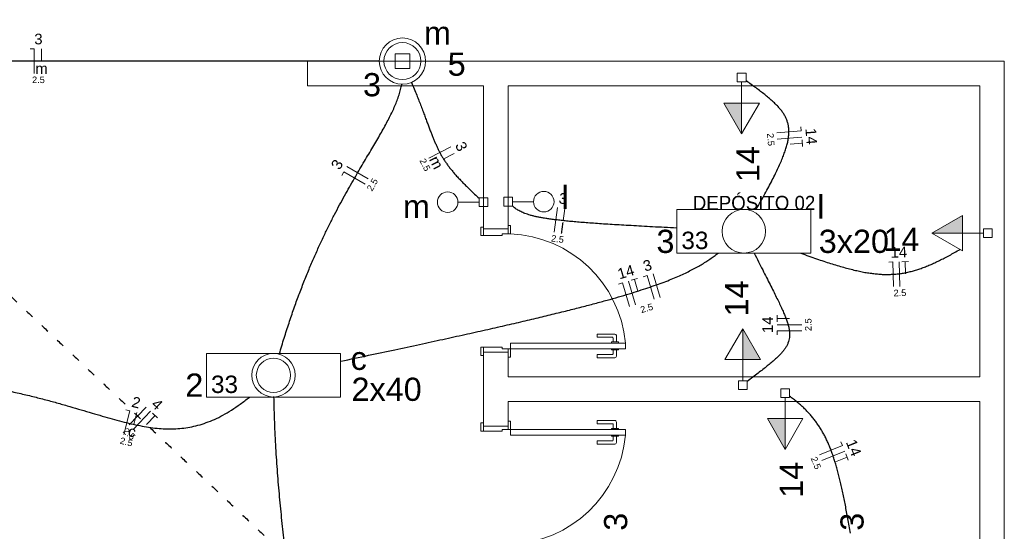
# Model space of a CAD drawing. Header units: millimetres. Extents: x -11 to 95, y -28 to 98.
# Tile 19 of 22: x 12.28 to 24.28, y 84.18 to 90.4. Entities that reach past the tile are written whole.
import ezdxf

# ---------------------------------------------------------------- set-up
doc = ezdxf.new("R2010")
doc.units = ezdxf.units.MM
doc.header["$MEASUREMENT"] = 0
doc.linetypes.add('DOT2', pattern=[3.175, 0, -3.175])
for name, color, linetype, lineweight in [('EL-Condutos', 4, 'Continuous', 30), ('EL-Fios', 9, 'Continuous', 20), ('EL-Textos fios', 7, 'Continuous', 20), ('EL-Textos pontos', 5, 'Continuous', 20), ('MB ALVENARIA', 7, 'Continuous', 20), ('MB ESQUADRIA', 7, 'Continuous', 20), ('MB TEXTO 0', 7, 'Continuous', 20), ('P-SIMBOL', 5, 'Continuous', 20)]:
    doc.layers.add(name, color=color, linetype=linetype, lineweight=lineweight)
doc.styles.add('Arial', font='txt')
doc.styles.add('AvantGardeBkBT', font='txt')

msp = doc.modelspace()

# ---------------------------------------------------------------- hatches: boundary and pattern name
at = {"layer": 'P-SIMBOL', "linetype": 'Continuous'}
for points in [[(21.077, 89.389), (21.077, 89.014), (20.861, 89.389)], [(23.767, 87.804), (23.392, 87.804), (23.767, 88.021)], [(21.09, 86.265), (21.09, 86.64), (21.307, 86.265)], [(21.607, 85.547), (21.607, 85.172), (21.391, 85.547)]]:
    msp.add_hatch(color=256, dxfattribs=at).paths.add_polyline_path(points)

# ---------------------------------------------------------------- linework, layer by layer
at = {"layer": 'EL-Condutos', "linetype": 'Continuous'}
for points in [[(16.664, 89.899), (16.262, 89.899), (15.885, 89.899), (15.53, 89.899), (15.197, 89.899), (14.883, 89.899), (14.586, 89.899), (14.306, 89.899), (14.04, 89.899), (13.786, 89.899), (13.543, 89.899), (13.308, 89.899), (13.081, 89.899), (12.858, 89.899), (12.64, 89.899), (12.423, 89.899), (12.206, 89.899), (11.988, 89.899), (11.765, 89.899), (11.538, 89.899), (11.303, 89.899), (11.06, 89.899), (10.806, 89.899), (10.54, 89.899), (10.259, 89.899), (9.963, 89.899), (9.649, 89.899), (9.316, 89.899), (8.961, 89.899), (8.584, 89.899), (8.181, 89.899)], [(15.448, 86.338), (15.505, 86.528), (15.564, 86.711), (15.623, 86.885), (15.684, 87.052), (15.746, 87.212), (15.808, 87.365), (15.87, 87.51), (15.933, 87.65), (15.995, 87.783), (16.057, 87.91), (16.119, 88.032), (16.18, 88.148), (16.241, 88.259), (16.3, 88.365), (16.358, 88.466), (16.414, 88.564), (16.469, 88.657), (16.522, 88.746), (16.573, 88.831), (16.622, 88.914), (16.668, 88.993), (16.711, 89.07), (16.752, 89.144), (16.789, 89.216), (16.823, 89.286), (16.854, 89.354), (16.881, 89.421), (16.904, 89.487), (16.923, 89.552), (16.937, 89.616)], [(17.056, 89.64), (17.089, 89.56), (17.119, 89.485), (17.147, 89.415), (17.172, 89.349), (17.196, 89.287), (17.218, 89.229), (17.238, 89.174), (17.258, 89.122), (17.276, 89.073), (17.294, 89.027), (17.311, 88.983), (17.328, 88.941), (17.346, 88.901), (17.363, 88.862), (17.381, 88.825), (17.4, 88.788), (17.419, 88.752), (17.44, 88.717), (17.463, 88.682), (17.487, 88.647), (17.513, 88.611), (17.542, 88.575), (17.573, 88.538), (17.606, 88.5), (17.643, 88.46), (17.683, 88.419), (17.726, 88.375), (17.773, 88.33), (17.824, 88.281), (17.879, 88.23)], [(21.254, 88.091), (21.309, 88.19), (21.36, 88.283), (21.407, 88.37), (21.45, 88.452), (21.489, 88.529), (21.523, 88.601), (21.554, 88.669), (21.58, 88.733), (21.602, 88.792), (21.621, 88.848), (21.635, 88.901), (21.645, 88.951), (21.65, 88.997), (21.652, 89.042), (21.65, 89.084), (21.644, 89.125), (21.633, 89.164), (21.619, 89.201), (21.6, 89.238), (21.578, 89.274), (21.551, 89.309), (21.52, 89.345), (21.486, 89.38), (21.447, 89.416), (21.404, 89.453), (21.358, 89.491), (21.307, 89.531), (21.252, 89.572), (21.194, 89.614), (21.131, 89.66)], [(20.285, 87.866), (20.135, 87.874), (19.993, 87.881), (19.858, 87.889), (19.732, 87.896), (19.612, 87.903), (19.5, 87.909), (19.395, 87.916), (19.296, 87.923), (19.204, 87.93), (19.118, 87.936), (19.038, 87.943), (18.963, 87.95), (18.894, 87.957), (18.829, 87.965), (18.77, 87.972), (18.715, 87.98), (18.665, 87.988), (18.618, 87.996), (18.576, 88.005), (18.537, 88.014), (18.501, 88.024), (18.468, 88.034), (18.438, 88.044), (18.411, 88.055), (18.386, 88.067), (18.363, 88.079), (18.341, 88.092), (18.321, 88.105), (18.303, 88.12), (18.285, 88.135)], [(16.197, 86.247), (16.534, 86.318), (16.852, 86.386), (17.154, 86.45), (17.438, 86.512), (17.705, 86.571), (17.957, 86.627), (18.194, 86.681), (18.416, 86.732), (18.625, 86.782), (18.819, 86.829), (19.001, 86.874), (19.171, 86.917), (19.328, 86.959), (19.475, 86.999), (19.611, 87.038), (19.738, 87.076), (19.854, 87.113), (19.963, 87.149), (20.063, 87.184), (20.155, 87.218), (20.24, 87.252), (20.319, 87.286), (20.393, 87.319), (20.46, 87.353), (20.524, 87.386), (20.583, 87.42), (20.639, 87.455), (20.691, 87.49), (20.742, 87.525), (20.791, 87.562)], [(21.23, 87.563), (21.283, 87.456), (21.333, 87.357), (21.379, 87.265), (21.423, 87.179), (21.463, 87.1), (21.499, 87.027), (21.532, 86.96), (21.561, 86.897), (21.587, 86.84), (21.609, 86.787), (21.627, 86.737), (21.642, 86.692), (21.652, 86.649), (21.658, 86.609), (21.66, 86.571), (21.658, 86.535), (21.652, 86.501), (21.641, 86.467), (21.626, 86.435), (21.606, 86.402), (21.582, 86.369), (21.553, 86.336), (21.52, 86.302), (21.481, 86.266), (21.438, 86.228), (21.389, 86.188), (21.336, 86.146), (21.277, 86.1), (21.213, 86.051), (21.144, 85.998)], [(21.799, 87.561), (21.896, 87.526), (21.989, 87.493), (22.077, 87.463), (22.161, 87.436), (22.242, 87.411), (22.319, 87.389), (22.392, 87.369), (22.462, 87.352), (22.53, 87.337), (22.595, 87.325), (22.657, 87.316), (22.717, 87.309), (22.776, 87.304), (22.833, 87.302), (22.889, 87.303), (22.943, 87.306), (22.997, 87.311), (23.05, 87.319), (23.103, 87.33), (23.156, 87.343), (23.209, 87.358), (23.262, 87.376), (23.316, 87.396), (23.372, 87.419), (23.428, 87.444), (23.486, 87.472), (23.545, 87.501), (23.607, 87.534), (23.67, 87.569), (23.737, 87.606)], [(11.08, 86.042), (11.306, 86.02), (11.521, 85.994), (11.724, 85.964), (11.918, 85.93), (12.102, 85.894), (12.277, 85.856), (12.443, 85.817), (12.602, 85.776), (12.753, 85.735), (12.896, 85.694), (13.033, 85.654), (13.165, 85.615), (13.29, 85.578), (13.411, 85.544), (13.527, 85.513), (13.639, 85.485), (13.748, 85.462), (13.854, 85.443), (13.957, 85.43), (14.058, 85.423), (14.159, 85.423), (14.258, 85.429), (14.357, 85.443), (14.455, 85.466), (14.555, 85.498), (14.656, 85.538), (14.758, 85.589), (14.863, 85.651), (14.97, 85.724), (15.081, 85.808)], [(15.377, 85.816), (15.386, 85.5), (15.401, 85.191), (15.421, 84.889), (15.446, 84.594), (15.474, 84.306), (15.506, 84.025), (15.541, 83.751), (15.578, 83.483), (15.616, 83.222), (15.655, 82.968), (15.694, 82.72), (15.733, 82.479), (15.77, 82.244), (15.806, 82.016), (15.839, 81.794), (15.869, 81.578), (15.895, 81.369), (15.917, 81.166), (15.934, 80.969), (15.945, 80.778), (15.95, 80.593), (15.947, 80.415), (15.937, 80.242), (15.919, 80.075), (15.891, 79.914), (15.854, 79.759), (15.807, 79.61), (15.749, 79.466), (15.679, 79.328), (15.597, 79.196)], [(22.403, 84.151), (22.387, 84.242), (22.371, 84.329), (22.355, 84.412), (22.34, 84.493), (22.324, 84.57), (22.309, 84.645), (22.293, 84.717), (22.277, 84.786), (22.261, 84.852), (22.244, 84.916), (22.227, 84.977), (22.209, 85.036), (22.191, 85.093), (22.171, 85.148), (22.151, 85.201), (22.129, 85.251), (22.106, 85.3), (22.083, 85.348), (22.057, 85.393), (22.031, 85.437), (22.002, 85.48), (21.972, 85.522), (21.941, 85.562), (21.907, 85.601), (21.871, 85.639), (21.834, 85.677), (21.794, 85.713), (21.752, 85.749), (21.708, 85.784), (21.661, 85.819)]]:
    msp.add_spline(points, degree=3, dxfattribs=at)
at = {"layer": 'EL-Condutos', "linetype": 'DOT2', "ltscale": 0.05}
msp.add_spline([(9.354, 89.698), (9.773, 89.302), (10.166, 88.931), (10.534, 88.585), (10.878, 88.26), (11.202, 87.955), (11.506, 87.668), (11.793, 87.397), (12.064, 87.141), (12.322, 86.898), (12.568, 86.666), (12.804, 86.443), (13.033, 86.227), (13.256, 86.016), (13.476, 85.81), (13.693, 85.605), (13.91, 85.4), (14.129, 85.193), (14.352, 84.982), (14.581, 84.767), (14.818, 84.543), (15.064, 84.311), (15.322, 84.068), (15.593, 83.812), (15.88, 83.542), (16.184, 83.255), (16.507, 82.95), (16.852, 82.625), (17.219, 82.278), (17.612, 81.907), (18.032, 81.511)], degree=3, dxfattribs=at)
at = {"layer": 'EL-Fios'}
for p, q in [((12.411, 90.049), (12.46, 90.049)), ((12.46, 89.749), (12.46, 90.049)), ((12.55, 89.899), (12.55, 90.049)), ((21.504, 89.025), (21.803, 89.049)), ((21.799, 89.099), (21.803, 89.049)), ((21.51, 88.95), (21.809, 88.974)), ((21.666, 88.887), (21.815, 88.899)), ((21.812, 88.939), (21.818, 88.859)), ((17.266, 88.719), (17.534, 88.854)), ((17.44, 88.706), (17.574, 88.774)), ((16.208, 88.506), (16.233, 88.55)), ((16.493, 88.401), (16.233, 88.55)), ((16.53, 88.466), (16.27, 88.615)), ((18.794, 87.818), (18.833, 88.115)), ((18.902, 87.955), (18.922, 88.103)), ((22.869, 87.452), (22.919, 87.454)), ((22.928, 87.154), (22.919, 87.454)), ((23.003, 87.156), (22.994, 87.456)), ((23.029, 87.457), (23.109, 87.46)), ((23.074, 87.308), (23.069, 87.458)), ((20.084, 87.021), (19.999, 87.309)), ((19.579, 87.185), (19.627, 87.2)), ((19.712, 86.912), (19.627, 87.2)), ((19.784, 86.933), (19.699, 87.221)), ((19.733, 87.231), (19.809, 87.253)), ((19.814, 87.098), (19.771, 87.242)), ((19.879, 87.274), (19.927, 87.288)), ((20.012, 87), (19.927, 87.288)), ((21.51, 86.725), (21.51, 86.805)), ((21.66, 86.765), (21.51, 86.765)), ((21.81, 86.69), (21.51, 86.69)), ((21.81, 86.615), (21.51, 86.615)), ((21.51, 86.565), (21.51, 86.615)), ((13.552, 85.352), (13.625, 85.643)), ((13.576, 85.655), (13.625, 85.643)), ((13.617, 85.47), (13.823, 85.688)), ((13.672, 85.418), (13.877, 85.636)), ((13.675, 85.475), (13.711, 85.621)), ((13.829, 85.476), (13.932, 85.585)), ((13.903, 85.612), (13.961, 85.558)), ((22.286, 85.265), (22.305, 85.219)), ((22.027, 85.106), (22.305, 85.219)), ((22.055, 85.037), (22.333, 85.149)), ((22.222, 85.023), (22.361, 85.079)), ((22.346, 85.117), (22.376, 85.042))]:
    msp.add_line(p, q, dxfattribs=at)
at = {"layer": 'MB ALVENARIA'}
for points in [[(15.791, 89.899), (24.276, 89.899)], [(15.791, 89.899), (15.791, 89.598)], [(24.276, 74.168), (24.276, 89.899)], [(15.791, 89.598), (17.932, 89.598)], [(17.932, 87.857), (17.932, 89.598)], [(18.232, 89.598), (23.976, 89.598)], [(18.232, 87.857), (18.232, 89.598)], [(23.976, 86.056), (23.976, 89.598)], [(17.932, 85.456), (17.932, 86.356)], [(18.232, 86.056), (18.232, 86.356)], [(18.232, 86.056), (23.976, 86.056)], [(18.232, 85.756), (23.976, 85.756)], [(18.232, 85.456), (18.232, 85.756)], [(23.976, 80.913), (23.976, 85.756)]]:
    msp.add_lwpolyline(points, dxfattribs=at)
at = {"layer": 'MB ESQUADRIA'}
for p, q in [((17.932, 87.777), (17.932, 87.847)), ((17.932, 87.777), (17.932, 87.847)), ((18.162, 87.797), (18.162, 87.777)), ((18.162, 87.797), (18.232, 87.797)), ((18.162, 87.797), (18.162, 87.777)), ((18.162, 87.797), (18.232, 87.797)), ((18.232, 87.797), (18.232, 87.847)), ((18.232, 87.797), (18.232, 87.847)), ((18.162, 87.777), (17.932, 87.777)), ((18.162, 87.777), (17.932, 87.777)), ((19.318, 86.577), (19.318, 86.537)), ((19.532, 86.577), (19.318, 86.577)), ((19.318, 86.577), (19.318, 86.537)), ((19.532, 86.577), (19.318, 86.577)), ((19.318, 86.537), (19.502, 86.537)), ((19.318, 86.537), (19.502, 86.537)), ((19.492, 86.48), (19.492, 86.467)), ((19.577, 86.48), (19.492, 86.48)), ((19.492, 86.48), (19.492, 86.467)), ((19.577, 86.48), (19.492, 86.48)), ((19.512, 86.527), (19.512, 86.48)), ((19.512, 86.527), (19.512, 86.48)), ((19.552, 86.48), (19.552, 86.557)), ((19.552, 86.48), (19.552, 86.557)), ((19.577, 86.467), (19.577, 86.48)), ((19.577, 86.467), (19.577, 86.48)), ((18.162, 86.416), (17.932, 86.416)), ((17.932, 86.416), (17.932, 86.346)), ((18.162, 86.416), (17.932, 86.416)), ((17.932, 86.416), (17.932, 86.346)), ((18.162, 86.416), (17.932, 86.416)), ((17.932, 86.416), (17.932, 86.346)), ((18.162, 86.416), (17.932, 86.416)), ((17.932, 86.416), (17.932, 86.346)), ((18.162, 86.396), (18.162, 86.416)), ((18.162, 86.396), (18.162, 86.416)), ((18.162, 86.396), (18.162, 86.416)), ((18.162, 86.396), (18.162, 86.416)), ((18.162, 86.396), (18.232, 86.396)), ((18.162, 86.396), (18.232, 86.396)), ((18.162, 86.396), (18.232, 86.396)), ((18.162, 86.396), (18.232, 86.396)), ((18.232, 86.396), (18.232, 86.346)), ((18.232, 86.396), (18.232, 86.346)), ((18.232, 86.396), (18.232, 86.346)), ((18.232, 86.396), (18.232, 86.346)), ((19.492, 86.384), (19.492, 86.397)), ((19.492, 86.384), (19.492, 86.397)), ((19.577, 86.384), (19.492, 86.384)), ((19.577, 86.384), (19.492, 86.384)), ((19.512, 86.337), (19.512, 86.384)), ((19.512, 86.337), (19.512, 86.384)), ((19.552, 86.384), (19.552, 86.307)), ((19.552, 86.384), (19.552, 86.307)), ((19.577, 86.397), (19.577, 86.384)), ((19.577, 86.397), (19.577, 86.384)), ((19.318, 86.287), (19.318, 86.327)), ((19.318, 86.327), (19.502, 86.327)), ((19.318, 86.287), (19.318, 86.327)), ((19.318, 86.327), (19.502, 86.327)), ((19.532, 86.287), (19.318, 86.287)), ((19.532, 86.287), (19.318, 86.287)), ((19.318, 85.525), (19.318, 85.485)), ((19.532, 85.525), (19.318, 85.525)), ((19.318, 85.525), (19.318, 85.485)), ((19.532, 85.525), (19.318, 85.525)), ((19.552, 85.427), (19.552, 85.505)), ((19.552, 85.427), (19.552, 85.505)), ((17.932, 85.396), (17.932, 85.466)), ((17.932, 85.396), (17.932, 85.466)), ((17.932, 85.396), (17.932, 85.466)), ((17.932, 85.396), (17.932, 85.466)), ((18.162, 85.396), (17.932, 85.396)), ((18.162, 85.396), (17.932, 85.396)), ((18.162, 85.396), (17.932, 85.396)), ((18.162, 85.396), (17.932, 85.396)), ((18.162, 85.415), (18.232, 85.415)), ((18.162, 85.415), (18.162, 85.396)), ((18.162, 85.415), (18.232, 85.415)), ((18.162, 85.415), (18.162, 85.396)), ((18.162, 85.415), (18.232, 85.415)), ((18.162, 85.415), (18.162, 85.396)), ((18.162, 85.415), (18.232, 85.415)), ((18.162, 85.415), (18.162, 85.396)), ((18.232, 85.415), (18.232, 85.466)), ((18.232, 85.415), (18.232, 85.466)), ((18.232, 85.415), (18.232, 85.466)), ((18.232, 85.415), (18.232, 85.466)), ((19.318, 85.485), (19.502, 85.485)), ((19.318, 85.485), (19.502, 85.485)), ((19.492, 85.427), (19.492, 85.415)), ((19.577, 85.427), (19.492, 85.427)), ((19.492, 85.427), (19.492, 85.415)), ((19.577, 85.427), (19.492, 85.427)), ((19.512, 85.475), (19.512, 85.427)), ((19.512, 85.475), (19.512, 85.427)), ((19.577, 85.415), (19.577, 85.427)), ((19.577, 85.415), (19.577, 85.427)), ((19.318, 85.235), (19.318, 85.275)), ((19.318, 85.275), (19.502, 85.275)), ((19.318, 85.235), (19.318, 85.275)), ((19.318, 85.275), (19.502, 85.275)), ((19.492, 85.332), (19.492, 85.345)), ((19.492, 85.332), (19.492, 85.345)), ((19.577, 85.332), (19.492, 85.332)), ((19.577, 85.332), (19.492, 85.332)), ((19.512, 85.285), (19.512, 85.332)), ((19.512, 85.285), (19.512, 85.332)), ((19.552, 85.332), (19.552, 85.255)), ((19.552, 85.332), (19.552, 85.255)), ((19.577, 85.345), (19.577, 85.332)), ((19.577, 85.345), (19.577, 85.332)), ((19.532, 85.235), (19.318, 85.235)), ((19.532, 85.235), (19.318, 85.235))]:
    msp.add_line(p, q, dxfattribs=at)
for points in [[(17.932, 87.777), (17.902, 87.777), (17.902, 87.877), (17.932, 87.877), (17.932, 87.847)], [(17.932, 87.777), (17.902, 87.777), (17.902, 87.877), (17.932, 87.877), (17.932, 87.847)], [(17.932, 87.857), (18.232, 87.857)], [(18.232, 87.847), (18.232, 87.897), (18.262, 87.897), (18.262, 87.797), (18.232, 87.797), (18.232, 87.797)], [(18.232, 87.847), (18.232, 87.897), (18.262, 87.897), (18.262, 87.797), (18.232, 87.797), (18.232, 87.797)], [(19.663, 86.466), (18.262, 86.466), (18.262, 86.396), (19.663, 86.396), (19.663, 86.466)], [(17.932, 86.416), (17.902, 86.416), (17.902, 86.316), (17.932, 86.316), (17.932, 86.346)], [(17.932, 86.416), (17.902, 86.416), (17.902, 86.316), (17.932, 86.316), (17.932, 86.346)], [(17.932, 86.416), (17.902, 86.416), (17.902, 86.316), (17.932, 86.316), (17.932, 86.346)], [(17.932, 86.416), (17.902, 86.416), (17.902, 86.316), (17.932, 86.316), (17.932, 86.346)], [(18.232, 86.356), (18.232, 86.356), (17.932, 86.356)], [(18.232, 86.346), (18.232, 86.296), (18.262, 86.296), (18.262, 86.396), (18.232, 86.396), (18.232, 86.396)], [(18.232, 86.346), (18.232, 86.296), (18.262, 86.296), (18.262, 86.396), (18.232, 86.396), (18.232, 86.396)], [(18.232, 86.346), (18.232, 86.296), (18.262, 86.296), (18.262, 86.396), (18.232, 86.396), (18.232, 86.396)], [(18.232, 86.346), (18.232, 86.296), (18.262, 86.296), (18.262, 86.396), (18.232, 86.396), (18.232, 86.396)], [(18.232, 85.466), (18.232, 85.516), (18.262, 85.516), (18.262, 85.415), (18.232, 85.415), (18.232, 85.415)], [(18.232, 85.466), (18.232, 85.516), (18.262, 85.516), (18.262, 85.415), (18.232, 85.415), (18.232, 85.415)], [(18.232, 85.466), (18.232, 85.516), (18.262, 85.516), (18.262, 85.415), (18.232, 85.415), (18.232, 85.415)], [(18.232, 85.466), (18.232, 85.516), (18.262, 85.516), (18.262, 85.415), (18.232, 85.415), (18.232, 85.415)], [(17.932, 85.396), (17.902, 85.396), (17.902, 85.496), (17.932, 85.496), (17.932, 85.466)], [(17.932, 85.396), (17.902, 85.396), (17.902, 85.496), (17.932, 85.496), (17.932, 85.466)], [(17.932, 85.396), (17.902, 85.396), (17.902, 85.496), (17.932, 85.496), (17.932, 85.466)], [(17.932, 85.396), (17.902, 85.396), (17.902, 85.496), (17.932, 85.496), (17.932, 85.466)], [(18.232, 85.456), (18.232, 85.456), (17.932, 85.456)], [(19.663, 85.346), (18.262, 85.346), (18.262, 85.415), (19.663, 85.415), (19.663, 85.346)]]:
    msp.add_lwpolyline(points, dxfattribs=at)
at = {"layer": 'MB ESQUADRIA', "linetype": 'Continuous'}
for centre, start, end in [((18.199, 86.328), 5.4262, 87.5491), ((18.199, 86.328), 5.4262, 87.5491), ((18.199, 85.484), 272.451, 354.574), ((18.199, 85.484), 272.451, 354.574)]:
    msp.add_arc(centre, 1.47, start, end, dxfattribs=at)
at = {"layer": 'MB ESQUADRIA'}
for centre, radius, start, end in [((19.502, 86.527), 0.01, 0.0289, 90.0289), ((19.502, 86.527), 0.01, 0.0289, 90.0289), ((19.532, 86.557), 0.02, 0.0289, 90.0289), ((19.532, 86.557), 0.02, 0.0289, 90.0289), ((19.502, 86.337), 0.01, 270.029, 0.0289), ((19.502, 86.337), 0.01, 270.029, 0.0289), ((19.532, 86.307), 0.02, 270.029, 0.0289), ((19.532, 86.307), 0.02, 270.029, 0.0289), ((19.532, 85.505), 0.02, 359.971, 89.9711), ((19.532, 85.505), 0.02, 359.971, 89.9711), ((19.502, 85.475), 0.01, 359.971, 89.9711), ((19.502, 85.475), 0.01, 359.971, 89.9711), ((19.502, 85.285), 0.01, 269.971, 359.971), ((19.502, 85.285), 0.01, 269.971, 359.971), ((19.532, 85.255), 0.02, 269.971, 359.971), ((19.532, 85.255), 0.02, 269.971, 359.971)]:
    msp.add_arc(centre, radius, start, end, dxfattribs=at)
at = {"layer": 'P-SIMBOL'}
for p, q in [((16.857, 89.987), (17.034, 89.987)), ((16.857, 89.811), (16.857, 89.987)), ((17.034, 89.987), (17.034, 89.811)), ((17.034, 89.811), (16.857, 89.811)), ((21.024, 89.751), (21.13, 89.751)), ((21.024, 89.645), (21.024, 89.751)), ((21.13, 89.751), (21.13, 89.645)), ((21.13, 89.645), (21.024, 89.645)), ((21.077, 89.389), (21.077, 89.645)), ((21.077, 89.014), (20.861, 89.389)), ((20.861, 89.389), (21.294, 89.389)), ((21.077, 89.014), (21.077, 89.389)), ((21.294, 89.389), (21.077, 89.014)), ((17.622, 88.182), (17.879, 88.182)), ((17.879, 88.129), (17.879, 88.235)), ((17.879, 88.235), (17.985, 88.235)), ((17.985, 88.235), (17.985, 88.129)), ((18.179, 88.135), (18.179, 88.241)), ((18.179, 88.241), (18.285, 88.241)), ((18.285, 88.241), (18.285, 88.135)), ((18.542, 88.188), (18.285, 88.188)), ((17.985, 88.129), (17.879, 88.129)), ((18.285, 88.135), (18.179, 88.135)), ((20.288, 88.092), (21.92, 88.092)), ((20.288, 88.092), (20.288, 87.562)), ((21.92, 88.092), (21.92, 87.562)), ((23.392, 87.804), (23.767, 88.021)), ((23.767, 88.021), (23.767, 87.588)), ((23.392, 87.804), (23.767, 87.804)), ((23.767, 87.588), (23.392, 87.804)), ((23.767, 87.804), (24.023, 87.804)), ((24.023, 87.751), (24.023, 87.857)), ((24.023, 87.857), (24.129, 87.857)), ((24.129, 87.857), (24.129, 87.751)), ((24.129, 87.751), (24.023, 87.751)), ((20.288, 87.562), (21.92, 87.562)), ((20.874, 86.265), (21.09, 86.64)), ((21.09, 86.64), (21.09, 86.265)), ((21.09, 86.64), (21.307, 86.265)), ((14.559, 86.34), (16.191, 86.34)), ((14.559, 86.34), (14.559, 85.81)), ((16.191, 86.34), (16.191, 85.81)), ((21.307, 86.265), (20.874, 86.265)), ((21.09, 86.265), (21.09, 86.009)), ((21.037, 86.009), (21.143, 86.009)), ((21.037, 85.903), (21.037, 86.009)), ((21.143, 86.009), (21.143, 85.903)), ((21.143, 85.903), (21.037, 85.903)), ((21.554, 85.909), (21.66, 85.909)), ((21.554, 85.803), (21.554, 85.909)), ((21.66, 85.909), (21.66, 85.803)), ((14.559, 85.81), (16.191, 85.81)), ((21.66, 85.803), (21.554, 85.803)), ((21.607, 85.547), (21.607, 85.803)), ((21.607, 85.172), (21.391, 85.547)), ((21.391, 85.547), (21.824, 85.547)), ((21.607, 85.172), (21.607, 85.547)), ((21.824, 85.547), (21.607, 85.172))]:
    msp.add_line(p, q, dxfattribs=at)
for centre, radius in [((16.945, 89.899), 0.282), ((16.945, 89.899), 0.225), ((17.497, 88.182), 0.125), ((18.667, 88.188), 0.125), ((21.104, 87.827), 0.265), ((15.375, 86.075), 0.265), ((15.375, 86.075), 0.209)]:
    msp.add_circle(centre, radius, dxfattribs=at)

# ---------------------------------------------------------------- texts
at = {"layer": 'EL-Textos fios', "attachment_point": 8, "line_spacing_factor": 0.798, "style": 'Arial'}
for s, insert, char_height, width in [('3', (12.512, 90.101), 0.13, 0.156), ('m', (12.55, 89.743), 0.13, 0.156), ('2.5', (12.512, 89.63), 0.08, 0.288)]:
    msp.add_mtext(s, dxfattribs=dict(at, insert=insert, char_height=char_height, width=width))
for s, insert, char_height, width, rotation in [('2.5', (21.391, 88.941), 0.08, 0.288, 274.5614), ('14', (21.861, 88.978), 0.13, 0.312, 274.5614), ('3', (17.604, 88.83), 0.13, 0.156, 296.6947), ('m', (17.301, 88.636), 0.13, 0.156, 296.6947), ('3', (16.207, 88.608), 0.13, 0.156, 60.2007), ('2.5', (17.184, 88.619), 0.08, 0.288, 296.6947), ('2.5', (16.615, 88.374), 0.08, 0.288, 60.2007), ('3', (18.892, 88.16), 0.13, 0.156, 352.4493), ('l', (18.882, 87.8), 0.13, 0.156, 352.4493), ('2.5', (18.829, 87.693), 0.08, 0.288, 352.4493), ('14', (22.993, 87.508), 0.13, 0.312, 1.7189), ('14', (19.685, 87.27), 0.13, 0.312, 16.4095), ('3', (19.948, 87.348), 0.13, 0.156, 16.4095), ('2.5', (23.006, 87.037), 0.08, 0.288, 1.7189), ('2.5', (19.932, 86.852), 0.08, 0.288, 16.4095), ('14', (21.458, 86.69), 0.13, 0.312, 90.0002), ('2.5', (21.929, 86.69), 0.08, 0.288, 90.0002), ('2', (13.687, 85.681), 0.13, 0.156, 345.9691), ('4', (13.913, 85.674), 0.13, 0.156, 316.668), ('2.5', (13.59, 85.331), 0.08, 0.288, 316.668), ('c', (13.637, 85.325), 0.13, 0.156, 345.9691), ('2.5', (13.573, 85.224), 0.08, 0.288, 345.9691), ('14', (22.382, 85.168), 0.13, 0.312, 291.9793), ('2.5', (21.944, 84.992), 0.08, 0.288, 291.9793)]:
    msp.add_mtext(s, dxfattribs=dict(at, insert=insert, char_height=char_height, width=width, rotation=rotation))
at = {"layer": 'EL-Textos pontos', "line_spacing_factor": 0.798, "style": 'Arial'}
for s, insert, char_height, width, attachment_point in [('m', (17.372, 90.1), 0.282, 0.33888, 8), ('5', (17.606, 89.717), 0.282, 0.33888, 8), ('3', (16.575, 89.467), 0.282, 0.33888, 8), ('l', (18.884, 88.099), 0.282, 0.33888, 7), ('m', (17.28, 87.988), 0.282, 0.33888, 9), ('l', (21.998, 87.983), 0.282, 0.33888, 7), ('3', (20.039, 87.56), 0.282, 0.33888, 7), ('3x20', (22.016, 87.56), 0.2824, 1.35552, 7), ('14', (23.023, 87.588), 0.2824, 0.67776, 8), ('c', (16.315, 86.136), 0.282, 0.33888, 7), ('2', (14.301, 85.814), 0.282, 0.33888, 7), ('2x40', (16.325, 85.759), 0.2824, 1.35552, 7)]:
    msp.add_mtext(s, dxfattribs=dict(at, insert=insert, char_height=char_height, width=width, attachment_point=attachment_point))
at = {"layer": 'EL-Textos pontos', "rotation": 90.0002, "line_spacing_factor": 0.798, "style": 'Arial'}
for s, insert, char_height, width, attachment_point in [('14', (21.293, 88.644), 0.2824, 0.67776, 8), ('14', (21.157, 87.01), 0.2824, 0.67776, 8), ('14', (21.824, 84.802), 0.2824, 0.67776, 8), ('3', (19.687, 84.401), 0.282, 0.33888, 9), ('3', (22.566, 84.401), 0.282, 0.33888, 9)]:
    msp.add_mtext(s, dxfattribs=dict(at, insert=insert, char_height=char_height, width=width, attachment_point=attachment_point))
at = {"layer": 'MB TEXTO 0', "insert": (20.482, 88.086), "char_height": 0.17011, "width": 2.24547, "attachment_point": 7, "rotation": 0.0008, "line_spacing_factor": 0.798, "style": 'AvantGardeBkBT'}
msp.add_mtext('DEPÓSITO 02', dxfattribs=at)
at = {"layer": 'P-SIMBOL', "char_height": 0.2118, "width": 0.50832, "attachment_point": 7, "line_spacing_factor": 0.798, "style": 'Arial'}
for insert in [(20.343, 87.608), (14.614, 85.856)]:
    msp.add_mtext('33', dxfattribs=dict(at, insert=insert))

doc.saveas('drawing.dxf')
